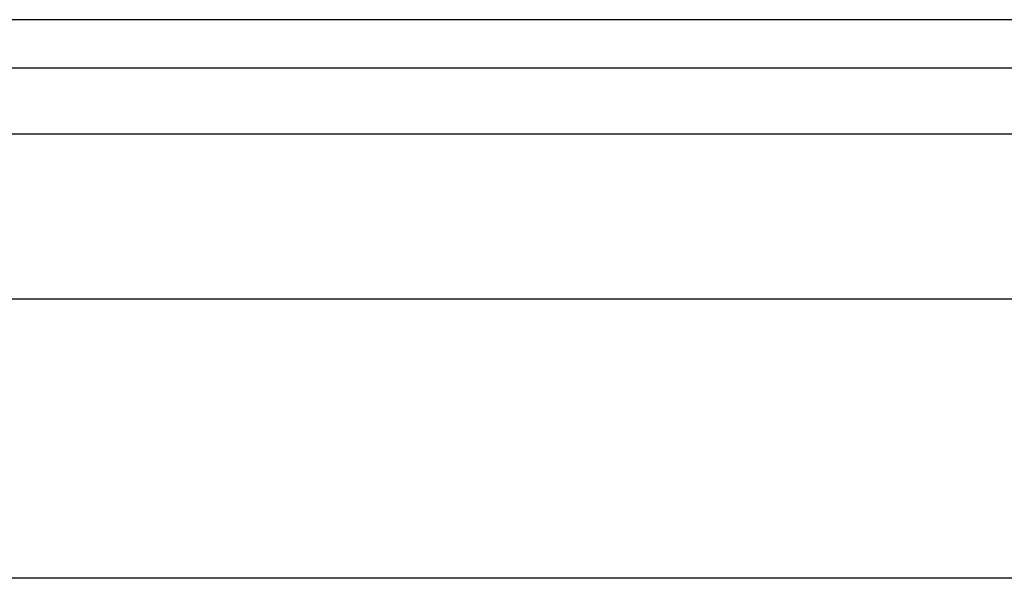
# Model space of a CAD drawing. Header units: inches. Extents: x 5 to 147, y 9 to 79.
# Tile 64 of 95: x 30.964 to 32.353, y 58.889 to 59.676. Entities that reach past the tile are written whole.
import ezdxf

# ---------------------------------------------------------------- set-up
doc = ezdxf.new("R2010")
doc.units = ezdxf.units.IN
doc.header["$MEASUREMENT"] = 0
doc.layers.add('Visible Edges(ANSI)', color=7, linetype='Continuous', lineweight=25)
doc.layers.add('Visible Tangent Edges(ANSI)', color=7, linetype='Continuous', lineweight=25)

msp = doc.modelspace()

# ---------------------------------------------------------------- linework, layer by layer
at = {"layer": 'Visible Edges(ANSI)'}
for p, q in [((34.4775, 59.6761), (4.8815, 59.6761)), ((4.8815, 59.6081), (34.4775, 59.6081)), ((5.5972, 59.2824), (33.7414, 59.2824)), ((33.7414, 58.8887), (5.5972, 58.8887))]:
    msp.add_line(p, q, dxfattribs=at)
at = {"layer": 'Visible Tangent Edges(ANSI)'}
msp.add_line((4.8815, 59.5151), (34.4775, 59.5151), dxfattribs=at)

doc.saveas('drawing.dxf')
